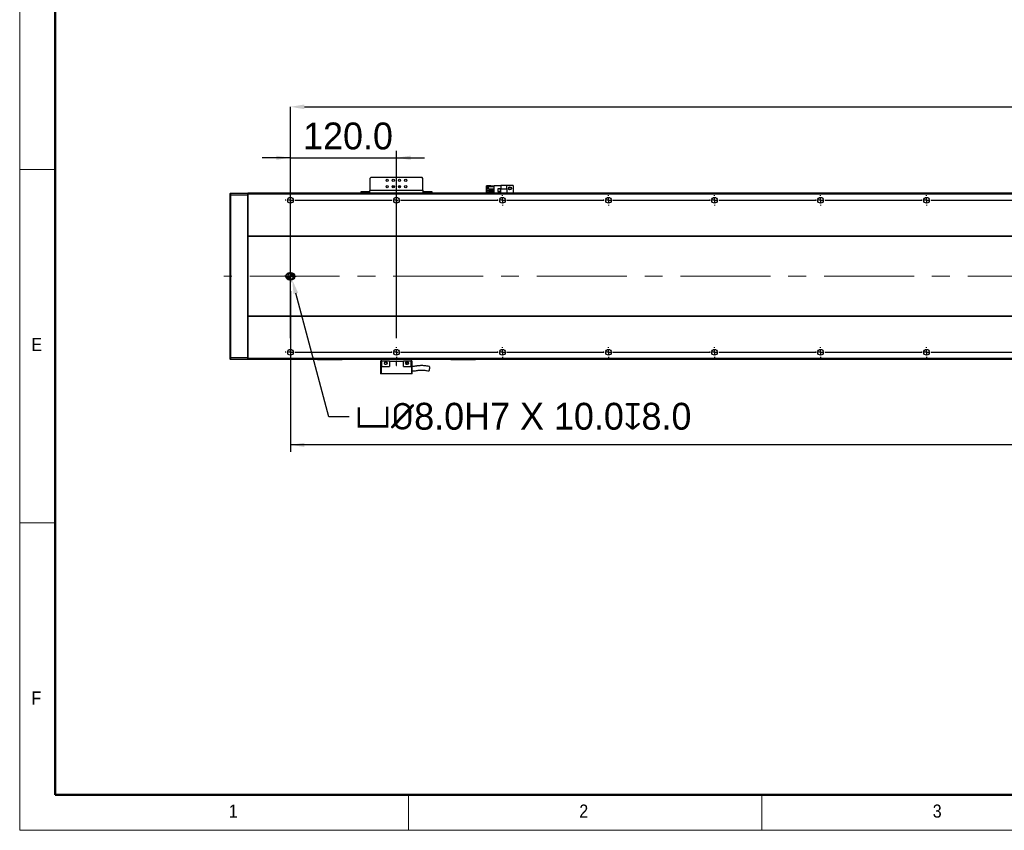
# Model space of a CAD drawing. Header units: millimetres. Extents: x 40 to 3331, y 40 to 2336.
# Tile 1 of 11: x 40 to 1154, y 40 to 957. Entities that reach past the tile are written whole.
import ezdxf

# ---------------------------------------------------------------- set-up
doc = ezdxf.new("R2010")
doc.units = ezdxf.units.MM
doc.header["$LTSCALE"] = 8
doc.header["$PDSIZE"] = -1
doc.linetypes.add('CENTERX2', pattern=[20.32, 12.7, -2.54, 2.54, -2.54])
doc.layers.add('DIMNS', color=7, linetype='Continuous')
doc.styles.add('SLDTEXTSTYLE0', font='Gothic.ttf', dxfattribs={"width": 0.913})
doc.styles.add('SLDTEXTSTYLE7', font='txt')
doc.dimstyles.new('SLDDIMSTYLE0', dxfattribs={"dimtxt": 30.4, "dimasz": 16, "dimexe": 0, "dimexo": 0.0625, "dimgap": 7.6, "dimtad": 2, "dimdec": 1, "dimrnd": 1e-09, "dimzin": 4, "dimdsep": 46, "dimtxsty": 'SLDTEXTSTYLE7', "dimsah": 1, "dimcen": 0.09, "dimadec": 0, "dimazin": 1, "dimtfac": 1, "dimtdec": 1, "dimtmove": 0, "dimatfit": 0, "dimfxl": 0, "dimfrac": 2, "dimtolj": 1, "dimtzin": 12, "dimarcsym": 0})
doc.dimstyles.new('SLDDIMSTYLE1', dxfattribs={"dimtxt": 30.4, "dimasz": 16, "dimexe": 0, "dimexo": 0.0625, "dimgap": 7.6, "dimtad": 2, "dimdec": 1, "dimrnd": 1e-09, "dimzin": 4, "dimdsep": 46, "dimtxsty": 'SLDTEXTSTYLE7', "dimsah": 1, "dimcen": 0.09, "dimadec": 0, "dimazin": 1, "dimtfac": 1, "dimtdec": 1, "dimtofl": 0, "dimtmove": 0, "dimatfit": 3, "dimfxl": 0, "dimfrac": 2, "dimtolj": 1, "dimtzin": 12, "dimarcsym": 0})
doc.dimstyles.new('SLDDIMSTYLE7', dxfattribs={"dimtxt": 30.4, "dimasz": 16, "dimexe": 0, "dimexo": 0.0625, "dimgap": 7.6, "dimtad": 0, "dimtih": 1, "dimtoh": 1, "dimdec": 1, "dimrnd": 1e-09, "dimzin": 4, "dimdsep": 46, "dimtxsty": 'SLDTEXTSTYLE7', "dimsah": 1, "dimcen": 0, "dimadec": 0, "dimazin": 1, "dimtfac": 1, "dimtdec": 1, "dimtofl": 0, "dimtmove": 0, "dimatfit": 3, "dimfxl": 0, "dimfrac": 2, "dimtolj": 1, "dimtzin": 12, "dimarcsym": 0})

# ---------------------------------------------------------------- blocks, each defined once
blk = doc.blocks.new('_D_23')
at = {"layer": 'DIMNS'}
for p, q in [((346.3, 650.3), (346.3, 468.2)), ((2506.3, 656.8), (2506.3, 468.2)), ((2506.3, 476.2), (346.3, 476.2))]:
    blk.add_line(p, q, dxfattribs=at)
for points in [[(346.3, 476.2), (362.3, 473.8), (362.3, 478.6)], [(2506.3, 476.2), (2490.3, 478.6), (2490.3, 473.8)]]:
    blk.add_solid(points, dxfattribs=at)
at = {"layer": 'DIMNS', "insert": (1359.8, 516.1), "char_height": 30.4, "attachment_point": 1, "style": 'SLDTEXTSTYLE7'}
blk.add_mtext('2160.0', dxfattribs=at)
blk = doc.blocks.new('_D_25')
at = {"layer": 'Defpoints', "color": 0}
for p in [(347.3, 667), (348.4, 663.1)]:
    blk.add_point(p, dxfattribs=at)
at = {"layer": 'DIMNS', "color": 0, "lineweight": -2}
for p, q in [((389.9, 508), (352.5, 647.7)), ((412.8, 508), (389.9, 508))]:
    blk.add_line(p, q, dxfattribs=at)
at = {"layer": 'DIMNS', "color": 0}
blk.add_solid([(355.1, 648.3), (349.9, 647), (348.4, 663.1)], dxfattribs=at)
at = {"layer": 'DIMNS', "color": 0, "insert": (419.6, 523.8), "char_height": 30.4, "width": 427.296, "attachment_point": 1, "style": 'SLDTEXTSTYLE7'}
blk.add_mtext('\\A1;{\\fGDT|b0|i0|c134|p2;v\\fISOCPEUR|b0|i0|c134|p34;%%C}8.0H7 X 10.0{\\fGDT|b0|i0|c134|p2;x}8.0', dxfattribs=at)
blk = doc.blocks.new('_D_28')
at = {"layer": 'Defpoints', "color": 0}
for p in [(2506.3, 858.8), (346.3, 758.8), (2506.3, 581)]:
    blk.add_point(p, dxfattribs=at)
at = {"layer": 'DIMNS', "color": 0, "lineweight": -2}
for p, q in [((346.3, 758.9), (346.3, 858.8)), ((362.3, 858.8), (2490.3, 858.8)), ((2506.3, 581), (2506.3, 858.8))]:
    blk.add_line(p, q, dxfattribs=at)
at = {"layer": 'DIMNS', "color": 0}
for points in [[(362.3, 861.4), (362.3, 856.1), (346.3, 858.8)], [(2490.3, 861.4), (2490.3, 856.1), (2506.3, 858.8)]]:
    blk.add_solid(points, dxfattribs=at)
at = {"layer": 'DIMNS', "color": 0, "insert": (1448.2, 904.3), "char_height": 30.4, "attachment_point": 2, "style": 'SLDTEXTSTYLE7'}
blk.add_mtext('\\A1;2160.0=18×120.0（PITCH）', dxfattribs=at)
blk = doc.blocks.new('_D_29')
at = {"layer": 'DIMNS'}
for p, q in [((346.3, 597), (346.3, 809.1)), ((466.3, 597), (466.3, 809.1)), ((346.3, 801.1), (314.3, 801.1)), ((346.3, 801.1), (466.3, 801.1)), ((466.3, 801.1), (498.3, 801.1))]:
    blk.add_line(p, q, dxfattribs=at)
for points in [[(346.3, 801.1), (330.3, 803.5), (330.3, 798.7)], [(466.3, 801.1), (482.3, 798.7), (482.3, 803.5)]]:
    blk.add_solid(points, dxfattribs=at)
at = {"layer": 'DIMNS', "insert": (360.7, 841), "char_height": 30.4, "attachment_point": 1, "style": 'SLDTEXTSTYLE7'}
blk.add_mtext('120.0', dxfattribs=at)
blk = doc.blocks.new('SW_CENTERMARKSYMBOL_8')
at = {"layer": 'DIMNS', "color": 0}
for p, q in [((-125.08, 0), (-125.84, 0)), ((-120, 0), (-122.54, 0)), ((-120, 5.08), (-120, 5.84)), ((-120, 0), (-120, 2.54)), ((-120, 0), (-120, -2.54)), ((-120, 0), (-117.46, 0)), ((-114.92, 0), (-5.08, 0)), ((0, 0), (-2.54, 0)), ((0, 5.08), (0, 5.84)), ((0, 0), (0, 2.54)), ((0, 0), (0, -2.54)), ((0, 0), (2.54, 0)), ((5.08, 0), (114.92, 0)), ((120, 5.08), (120, 5.84)), ((120, 0), (120, 2.54)), ((120, 0), (120, 2.54)), ((240, 5.08), (240, 5.84)), ((240, 0), (240, 2.54)), ((240, 0), (240, 2.54)), ((240, 0), (240, 2.54)), ((360, 5.08), (360, 5.84)), ((360, 0), (360, 2.54)), ((360, 0), (360, 2.54)), ((360, 0), (360, 2.54)), ((360, 0), (360, 2.54)), ((480, 5.08), (480, 5.84)), ((480, 0), (480, 2.54)), ((480, 0), (480, 2.54)), ((480, 0), (480, 2.54)), ((480, 0), (480, 2.54)), ((480, 0), (480, 2.54)), ((600, 5.08), (600, 5.84)), ((600, 0), (600, 2.54)), ((600, 0), (600, 2.54)), ((600, 0), (600, 2.54)), ((600, 0), (600, 2.54)), ((600, 0), (600, 2.54)), ((600, 0), (600, 2.54)), ((114.92, 0), (114.16, 0)), ((120, 0), (117.46, 0)), ((120, 0), (117.46, 0)), ((120, 0), (120, -2.54)), ((120, 0), (122.54, 0)), ((120, 0), (120, -2.54)), ((120, 0), (122.54, 0)), ((120, -5.08), (120, -5.84)), ((125.08, 0), (125.84, 0)), ((125.08, 0), (234.92, 0)), ((234.92, 0), (234.16, 0)), ((240, 0), (237.46, 0)), ((240, 0), (237.46, 0)), ((240, 0), (237.46, 0)), ((240, 0), (240, -2.54)), ((240, 0), (242.54, 0)), ((240, 0), (240, -2.54)), ((240, 0), (242.54, 0)), ((240, 0), (240, -2.54)), ((240, 0), (242.54, 0)), ((240, -5.08), (240, -5.84)), ((245.08, 0), (245.84, 0)), ((245.08, 0), (354.92, 0)), ((354.92, 0), (354.16, 0)), ((360, 0), (357.46, 0)), ((360, 0), (357.46, 0)), ((360, 0), (357.46, 0)), ((360, 0), (357.46, 0)), ((360, 0), (360, -2.54)), ((360, 0), (362.54, 0)), ((360, 0), (360, -2.54)), ((360, 0), (362.54, 0)), ((360, 0), (360, -2.54)), ((360, 0), (362.54, 0)), ((360, 0), (360, -2.54)), ((360, 0), (362.54, 0)), ((360, -5.08), (360, -5.84)), ((365.08, 0), (365.84, 0)), ((365.08, 0), (474.92, 0)), ((474.92, 0), (474.16, 0)), ((480, 0), (477.46, 0)), ((480, 0), (477.46, 0)), ((480, 0), (477.46, 0)), ((480, 0), (477.46, 0)), ((480, 0), (477.46, 0)), ((480, 0), (480, -2.54)), ((480, 0), (482.54, 0)), ((480, 0), (480, -2.54)), ((480, 0), (482.54, 0)), ((480, 0), (480, -2.54)), ((480, 0), (482.54, 0)), ((480, 0), (480, -2.54)), ((480, 0), (482.54, 0)), ((480, 0), (480, -2.54)), ((480, 0), (482.54, 0)), ((480, -5.08), (480, -5.84)), ((485.08, 0), (485.84, 0)), ((485.08, 0), (594.92, 0)), ((594.92, 0), (594.16, 0)), ((600, 0), (597.46, 0)), ((600, 0), (597.46, 0)), ((600, 0), (597.46, 0)), ((600, 0), (597.46, 0)), ((600, 0), (597.46, 0)), ((600, 0), (597.46, 0)), ((600, 0), (600, -2.54)), ((600, 0), (602.54, 0)), ((600, 0), (600, -2.54)), ((600, 0), (602.54, 0)), ((600, 0), (600, -2.54)), ((600, 0), (602.54, 0)), ((600, 0), (600, -2.54)), ((600, 0), (602.54, 0)), ((600, 0), (600, -2.54)), ((600, 0), (602.54, 0)), ((600, 0), (600, -2.54)), ((600, 0), (602.54, 0)), ((600, -5.08), (600, -5.84)), ((605.08, 0), (605.84, 0)), ((605.08, 0), (714.92, 0)), ((-125.08, -172), (-125.84, -172)), ((-120, -172), (-122.54, -172)), ((-120, -172), (-120, -169.46)), ((-120, -172), (-120, -174.54)), ((-120, -172), (-117.46, -172)), ((-120, -177.08), (-120, -177.84)), ((-114.92, -172), (-5.08, -172)), ((0, -172), (-2.54, -172)), ((0, -172), (0, -169.46)), ((0, -172), (0, -174.54)), ((0, -172), (2.54, -172)), ((0, -177.08), (0, -177.84)), ((5.08, -172), (5.84, -172))]:
    blk.add_line(p, q, dxfattribs=at)
blk = doc.blocks.new('SW_CENTERMARKSYMBOL_9')
at = {"layer": 'DIMNS', "color": 0}
for p, q in [((-125.08, 0), (-125.84, 0)), ((-120, 0), (-122.54, 0)), ((-120, 5.08), (-120, 5.84)), ((-120, 0), (-120, 2.54)), ((-120, 0), (-120, -2.54)), ((-120, 0), (-117.46, 0)), ((-114.92, 0), (-5.08, 0)), ((-5.08, 0), (-5.84, 0)), ((0, 0), (-2.54, 0)), ((0, 0), (-2.54, 0)), ((0, 5.08), (0, 5.84)), ((0, 0), (0, 2.54)), ((0, 0), (0, 2.54)), ((0, 0), (0, -2.54)), ((0, 0), (2.54, 0)), ((0, 0), (0, -2.54)), ((0, 0), (2.54, 0)), ((5.08, 0), (5.84, 0)), ((5.08, 0), (114.92, 0)), ((120, 5.08), (120, 5.84)), ((120, 0), (120, 2.54)), ((120, 0), (120, 2.54)), ((120, 0), (120, 2.54)), ((240, 5.08), (240, 5.84)), ((240, 0), (240, 2.54)), ((240, 0), (240, 2.54)), ((240, 0), (240, 2.54)), ((240, 0), (240, 2.54)), ((360, 5.08), (360, 5.84)), ((360, 0), (360, 2.54)), ((360, 0), (360, 2.54)), ((360, 0), (360, 2.54)), ((360, 0), (360, 2.54)), ((360, 0), (360, 2.54)), ((480, 5.08), (480, 5.84)), ((480, 0), (480, 2.54)), ((480, 0), (480, 2.54)), ((480, 0), (480, 2.54)), ((480, 0), (480, 2.54)), ((480, 0), (480, 2.54)), ((480, 0), (480, 2.54)), ((-120, -5.08), (-120, -5.84)), ((0, -5.08), (0, -5.84)), ((114.92, 0), (114.16, 0)), ((120, 0), (117.46, 0)), ((120, 0), (117.46, 0)), ((120, 0), (117.46, 0)), ((120, 0), (120, -2.54)), ((120, 0), (122.54, 0)), ((120, 0), (120, -2.54)), ((120, 0), (122.54, 0)), ((120, 0), (120, -2.54)), ((120, 0), (122.54, 0)), ((120, -5.08), (120, -5.84)), ((125.08, 0), (125.84, 0)), ((125.08, 0), (234.92, 0)), ((234.92, 0), (234.16, 0)), ((240, 0), (237.46, 0)), ((240, 0), (237.46, 0)), ((240, 0), (237.46, 0)), ((240, 0), (237.46, 0)), ((240, 0), (240, -2.54)), ((240, 0), (242.54, 0)), ((240, 0), (240, -2.54)), ((240, 0), (242.54, 0)), ((240, 0), (240, -2.54)), ((240, 0), (242.54, 0)), ((240, 0), (240, -2.54)), ((240, 0), (242.54, 0)), ((240, -5.08), (240, -5.84)), ((245.08, 0), (245.84, 0)), ((245.08, 0), (354.92, 0)), ((354.92, 0), (354.16, 0)), ((360, 0), (357.46, 0)), ((360, 0), (357.46, 0)), ((360, 0), (357.46, 0)), ((360, 0), (357.46, 0)), ((360, 0), (357.46, 0)), ((360, 0), (360, -2.54)), ((360, 0), (362.54, 0)), ((360, 0), (360, -2.54)), ((360, 0), (362.54, 0)), ((360, 0), (360, -2.54)), ((360, 0), (362.54, 0)), ((360, 0), (360, -2.54)), ((360, 0), (362.54, 0)), ((360, 0), (360, -2.54)), ((360, 0), (362.54, 0)), ((360, -5.08), (360, -5.84)), ((365.08, 0), (365.84, 0)), ((365.08, 0), (474.92, 0)), ((474.92, 0), (474.16, 0)), ((480, 0), (477.46, 0)), ((480, 0), (477.46, 0)), ((480, 0), (477.46, 0)), ((480, 0), (477.46, 0)), ((480, 0), (477.46, 0)), ((480, 0), (477.46, 0)), ((480, 0), (480, -2.54)), ((480, 0), (482.54, 0)), ((480, 0), (480, -2.54)), ((480, 0), (482.54, 0)), ((480, 0), (480, -2.54)), ((480, 0), (482.54, 0)), ((480, 0), (480, -2.54)), ((480, 0), (482.54, 0)), ((480, 0), (480, -2.54)), ((480, 0), (482.54, 0)), ((480, 0), (480, -2.54)), ((480, 0), (482.54, 0)), ((480, -5.08), (480, -5.84)), ((485.08, 0), (485.84, 0)), ((485.08, 0), (594.92, 0))]:
    blk.add_line(p, q, dxfattribs=at)
blk = doc.blocks.new('SW_CENTERMARKSYMBOL_12')
at = {"layer": 'DIMNS', "color": 0}
for p, q in [((-5.08, 0), (-6.54, 0)), ((0, 0), (-2.54, 0)), ((0, 5.08), (0, 6.54)), ((0, 0), (0, 2.54)), ((0, 0), (0, -2.54)), ((0, 0), (2.54, 0)), ((5.08, 0), (6.54, 0)), ((0, -5.08), (0, -6.54))]:
    blk.add_line(p, q, dxfattribs=at)
blk = doc.blocks.new('SW_DOWELSYMBOL_4')
at = {"linetype": 'Continuous', "lineweight": 18}
h = blk.add_hatch(color=0, dxfattribs=at)
edge = h.paths.add_edge_path(flags=0)
edge.add_arc((0, 0), 4, 180, 270)
edge.add_line((0, -4), (0, 0))
edge.add_line((0, 0), (-4, 0))
h = blk.add_hatch(color=0, dxfattribs=at)
edge = h.paths.add_edge_path(flags=0)
edge.add_arc((0, 0), 4, 0, 90)
edge.add_line((0, 4), (0, 0))
edge.add_line((0, 0), (4, 0))
at = {"layer": 'DIMNS', "color": 0}
blk.add_circle((0, 0), 4, dxfattribs=at)
blk = doc.blocks.new('SW_DOWELSYMBOL_5')
at = {"linetype": 'Continuous', "lineweight": 18}
h = blk.add_hatch(color=0, dxfattribs=at)
edge = h.paths.add_edge_path(flags=0)
edge.add_arc((0, 0), 4, 180, 270)
edge.add_line((0, -4), (0, 0))
edge.add_line((0, 0), (-4, 0))
h = blk.add_hatch(color=0, dxfattribs=at)
edge = h.paths.add_edge_path(flags=0)
edge.add_arc((0, 0), 4, 0, 90)
edge.add_line((0, 4), (0, 0))
edge.add_line((0, 0), (4, 0))
at = {"layer": 'DIMNS', "color": 0}
blk.add_circle((0, 0), 4, dxfattribs=at)

msp = doc.modelspace()

# ---------------------------------------------------------------- linework, layer by layer
at = {"color": 7, "linetype": 'Continuous', "lineweight": 18}
for p, q in [((40, 2336), (40, 40)), ((80, 2296), (80, 80)), ((40, 788), (80, 788)), ((80, 388), (40, 388)), ((80, 80), (3280, 80)), ((480, 40), (480, 80)), ((880, 80), (880, 40)), ((984, 80), (3280, 80)), ((40, 40), (3320, 40))]:
    msp.add_line(p, q, dxfattribs=at)
at = {"color": 7, "linetype": 'Continuous', "lineweight": 50}
for p, q in [((80, 2296), (80, 80)), ((80, 80), (3280, 80))]:
    msp.add_line(p, q, dxfattribs=at)
at = {"color": 7, "linetype": 'Continuous', "lineweight": 25}
for p, q in [((437.3486907, 778.7713308), (436.3486738, 777.7713288)), ((436.3486738, 777.7713288), (436.3486738, 763.9713336)), ((495.348689, 778.7713308), (437.3486907, 778.7713308)), ((496.3486762, 777.7713288), (495.348689, 778.7713308)), ((496.3486762, 763.9713336), (496.3486762, 777.7713288)), ((568.648693, 769.4713298), (568.3486731, 769.1713322)), ((568.648693, 769.1713322), (568.3486731, 769.1713322)), ((568.3486731, 760.9713275), (568.3486731, 769.1713322)), ((568.7729389, 769.4713298), (568.648693, 769.1713322)), ((568.648693, 769.4713298), (568.7729389, 769.4713298)), ((573.0486781, 769.1713322), (568.648693, 769.1713322)), ((568.648693, 769.1713322), (568.648693, 760.9713275)), ((568.7729389, 769.4713298), (573.0486781, 769.4713298)), ((573.0486781, 768.5313273), (573.0486781, 769.4713298)), ((573.0486781, 769.4713298), (576.8486828, 769.4713298)), ((576.8486828, 760.9713275), (576.8486828, 769.7713274)), ((576.8486828, 769.7713274), (584.398684, 769.7713274)), ((591.348675, 769.7713274), (584.398684, 769.7713274)), ((584.398684, 769.7713274), (584.398684, 765.4713292)), ((591.348675, 765.4713292), (591.348675, 769.7713274)), ((598.3486743, 769.7713274), (591.348675, 769.7713274)), ((598.3486743, 769.7713274), (598.3486743, 760.9713275)), ((278.3486814, 760.6713299), (278.6486716, 760.9713275)), ((278.3486814, 758.8470701), (278.3486814, 760.6713299)), ((278.3486814, 758.8470701), (278.6486716, 758.9713309)), ((278.3486814, 575.0955913), (278.3486814, 758.8470701)), ((278.6486716, 760.9713275), (278.6486716, 758.9713309)), ((278.6486716, 760.9713275), (298.0486722, 760.9713275)), ((278.6486716, 758.9713309), (278.6486716, 574.9713305)), ((298.0486722, 758.9713309), (278.6486716, 758.9713309)), ((298.0486722, 758.9713309), (298.0486722, 760.9713275)), ((298.3486623, 760.6713299), (298.0486722, 760.9713275)), ((298.0486722, 574.9713305), (298.0486722, 758.9713309)), ((298.3486623, 758.8470701), (298.0486722, 758.9713309)), ((2554.3487043, 760.9713275), (298.3486623, 760.9713275)), ((298.3486623, 760.9713275), (298.3486623, 759.9713329)), ((2554.3487043, 759.9713329), (298.3486623, 759.9713329)), ((298.3486623, 759.9713329), (298.3486623, 712.4713298)), ((426.3486833, 760.9713275), (426.3486833, 762.9713315)), ((426.3486833, 762.9713315), (427.3486704, 762.9713315)), ((427.3486704, 762.9713315), (427.3486704, 760.9713275)), ((427.3486704, 762.9713315), (435.3486867, 762.9713315)), ((435.3486867, 762.9713315), (435.3486867, 760.9713275)), ((436.3486738, 762.9713315), (435.3486867, 762.9713315)), ((496.3486762, 763.9713336), (436.3486738, 763.9713336)), ((436.3486738, 760.9713275), (436.3486738, 763.9713336)), ((496.3486762, 763.9713336), (496.3486762, 760.9713275)), ((497.3486931, 762.9713315), (496.3486762, 762.9713315)), ((497.3486931, 762.9713315), (497.3486931, 760.9713275)), ((497.3486931, 762.9713315), (505.3486795, 762.9713315)), ((505.3486795, 760.9713275), (505.3486795, 762.9713315)), ((505.3486795, 762.9713315), (506.3486964, 762.9713315)), ((506.3486964, 762.9713315), (506.3486964, 760.9713275)), ((570.6486971, 768.5313273), (576.8486828, 768.5313273)), ((570.6486971, 766.0313297), (570.6486971, 768.5313273)), ((570.6486971, 766.0313297), (576.8486828, 766.0313297)), ((570.6486971, 763.4913299), (570.6486971, 764.991333)), ((570.6486971, 764.991333), (576.8486828, 764.991333)), ((570.6486971, 763.4913299), (576.8486828, 763.4913299)), ((570.6486971, 762.4513332), (576.8486828, 762.4513332)), ((570.6486971, 760.9713275), (570.6486971, 762.4513332)), ((573.0486781, 764.991333), (573.0486781, 766.0313297)), ((573.0486781, 762.4513332), (573.0486781, 763.4913299)), ((584.1486723, 766.0713319), (580.9486777, 766.0713319)), ((580.9486777, 766.0713319), (580.9486777, 762.8713299)), ((580.9486777, 762.8713299), (584.1486723, 762.8713299)), ((581.0486943, 765.9713302), (581.0486943, 762.9713315)), ((584.0486855, 765.9713302), (581.0486943, 765.9713302)), ((581.0486943, 762.9713315), (584.0486855, 762.9713315)), ((584.0486855, 762.9713315), (584.0486855, 765.9713302)), ((584.1486723, 762.8713299), (584.1486723, 766.0713319)), ((591.348675, 765.4713292), (584.398684, 765.4713292)), ((584.398684, 760.9713275), (584.398684, 765.4713292)), ((591.348675, 765.4713292), (591.348675, 760.9713275)), ((2554.3487043, 712.4713298), (298.3486623, 712.4713298)), ((298.3486623, 712.4713298), (298.3486623, 711.9713288)), ((2554.3487043, 711.9713288), (298.3486623, 711.9713288)), ((298.3486623, 711.9713288), (298.3486623, 621.9713289)), ((347.3486871, 670.9713304), (345.3487129, 670.9713304)), ((345.3487129, 662.9713305), (347.3486871, 662.9713305)), ((2554.3487043, 621.9713289), (298.3486623, 621.9713289)), ((298.3486623, 621.9713289), (298.3486623, 621.4713316)), ((2554.3487043, 621.4713316), (298.3486623, 621.4713316)), ((298.3486623, 621.4713316), (298.3486623, 573.9713285)), ((278.3486814, 573.2713316), (278.3486814, 575.0955913)), ((278.3486814, 575.0955913), (278.6486716, 574.9713305)), ((278.3486814, 573.2713316), (278.6486716, 572.9713339)), ((278.6486716, 574.9713305), (278.6486716, 572.9713339)), ((278.6486716, 574.9713305), (298.0486722, 574.9713305)), ((298.0486722, 572.9713339), (278.6486716, 572.9713339)), ((298.3486623, 575.0955913), (298.0486722, 574.9713305)), ((298.0486722, 572.9713339), (298.0486722, 574.9713305)), ((298.3486623, 573.2713316), (298.0486722, 572.9713339)), ((2554.3487043, 573.9713285), (298.3486623, 573.9713285)), ((298.3486623, 573.9713285), (298.3486623, 572.9713339)), ((2554.3487043, 572.9713339), (298.3486623, 572.9713339)), ((376.8486948, 572.7713305), (376.8486948, 572.9713339)), ((376.8486948, 572.7713305), (377.8486819, 572.7713305)), ((376.8486948, 572.7713305), (377.1486849, 572.4713329)), ((377.9729576, 572.4713329), (377.1486849, 572.4713329)), ((377.8486819, 572.9713339), (377.8486819, 572.7713305)), ((377.8486819, 572.7713305), (403.8487048, 572.7713305)), ((377.9729576, 572.4713329), (377.8486819, 572.7713305)), ((403.7244291, 572.4713329), (377.9729576, 572.4713329)), ((403.7244291, 572.4713329), (403.8487048, 572.7713305)), ((404.5487017, 572.4713329), (403.7244291, 572.4713329)), ((403.8487048, 572.7713305), (403.8487048, 572.9713339)), ((403.8487048, 572.7713305), (404.8486919, 572.7713305)), ((404.5487017, 572.4713329), (404.8486919, 572.7713305)), ((404.8486919, 572.9713339), (404.8486919, 572.7713305)), ((449.5486886, 571.0713316), (448.3486981, 571.0713316)), ((448.3486981, 571.0713316), (448.3486981, 556.6713337)), ((449.3486852, 571.0713316), (449.3486852, 572.9713339)), ((458.3486886, 571.0713316), (449.5486886, 571.0713316)), ((449.5486886, 571.0713316), (449.5486886, 565.0713269)), ((458.3486886, 571.0713316), (466.0986931, 571.0713316)), ((458.3486886, 571.0713316), (458.3486886, 565.0713269)), ((466.5986867, 571.0713316), (466.0986931, 571.0713316)), ((466.0986931, 571.0713316), (466.0986931, 566.3213331)), ((466.5986867, 571.0713316), (474.3486912, 571.0713316)), ((466.5986867, 566.3213331), (466.5986867, 571.0713316)), ((474.3486912, 565.0713269), (474.3486912, 571.0713316)), ((483.1486911, 571.0713316), (474.3486912, 571.0713316)), ((479.3579847, 569.1225503), (479.4892342, 568.7185425)), ((483.1486911, 565.0713269), (483.1486911, 571.0713316)), ((484.3486817, 571.0713316), (483.1486911, 571.0713316)), ((483.3486945, 571.0713316), (483.3486945, 572.9713339)), ((484.3486817, 556.6713337), (484.3486817, 571.0713316)), ((527.8486879, 572.7713305), (527.8486879, 572.9713339)), ((527.8486879, 572.7713305), (528.148678, 572.4713329)), ((527.8486879, 572.7713305), (528.848675, 572.7713305)), ((528.9729507, 572.4713329), (528.148678, 572.4713329)), ((528.848675, 572.9713339), (528.848675, 572.7713305)), ((528.9729507, 572.4713329), (528.848675, 572.7713305)), ((528.848675, 572.7713305), (554.8486979, 572.7713305)), ((554.7244222, 572.4713329), (528.9729507, 572.4713329)), ((554.7244222, 572.4713329), (554.8486979, 572.7713305)), ((555.5486948, 572.4713329), (554.7244222, 572.4713329)), ((554.8486979, 572.7713305), (554.8486979, 572.9713339)), ((554.8486979, 572.7713305), (555.848685, 572.7713305)), ((555.5486948, 572.4713329), (555.848685, 572.7713305)), ((555.848685, 572.9713339), (555.848685, 572.7713305)), ((449.5486886, 565.0713269), (449.3486852, 565.0713269)), ((449.3486852, 556.6713337), (449.3486852, 565.0713269)), ((449.5486886, 565.0713269), (458.3486886, 565.0713269)), ((474.3486912, 565.0713269), (483.1486911, 565.0713269)), ((483.3486945, 565.0713269), (483.1486911, 565.0713269)), ((483.3486945, 565.0713269), (483.3486945, 556.6713337)), ((449.3486852, 556.6713337), (448.3486981, 556.6713337)), ((483.3486945, 556.6713337), (449.3486852, 556.6713337)), ((484.3486817, 556.6713337), (483.3486945, 556.6713337))]:
    msp.add_line(p, q, dxfattribs=at)
at = {"color": 8, "linetype": 'Continuous', "lineweight": 25}
for p, q in [((464.098689, 768.4713278), (461.5986914, 768.4713278)), ((471.0986883, 768.4713278), (468.5986907, 768.4713278))]:
    msp.add_line(p, q, dxfattribs=at)
at = {"color": 7, "linetype": 'Continuous', "lineweight": 25}
for centre, radius in [((455.8486833, 775.4713306), 1.25), ((455.8486833, 768.4713306), 1.25), ((462.8486833, 775.4713306), 1.25), ((462.8486833, 768.4713306), 1.25), ((469.8486833, 775.4713306), 1.25), ((469.8486833, 768.4713306), 1.25), ((476.8486833, 775.4713306), 1.25), ((476.8486833, 768.4713306), 1.25), ((594.8486833, 766.4713306), 1.75), ((594.8486833, 766.4713306), 1.25), ((346.3486833, 752.9713306), 3.3), ((466.3486833, 752.9713306), 3.3), ((586.3486833, 752.9713306), 3.3), ((706.3486833, 752.9713306), 3.3), ((826.3486833, 752.9713306), 3.3), ((946.3486833, 752.9713306), 3.3), ((1066.3486833, 752.9713306), 3.3), ((346.3486833, 580.9713306), 3.3), ((466.3486833, 580.9713306), 3.3), ((586.3486833, 580.9713306), 3.3), ((706.3486833, 580.9713306), 3.3), ((826.3486833, 580.9713306), 3.3), ((946.3486833, 580.9713306), 3.3), ((1066.3486833, 580.9713306), 3.3), ((454.3486833, 568.5713306), 1.6), ((478.3486833, 568.5713306), 1.6)]:
    msp.add_circle(centre, radius, dxfattribs=at)
for centre, radius, start, end in [((594.8486833, 759.4713306), 1.75, 58.9972808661, 121.0027191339), ((345.3486833, 666.9713306), 4, 90, 270), ((347.3486833, 666.9713306), 4, 270, 90), ((466.3486833, 566.3213306), 0.25, 180, 0)]:
    msp.add_arc(centre, radius, start, end, dxfattribs=at)
for points, knots in [([(455.4892153, 568.7185425), (455.5084894, 568.5899812), (455.5472251, 568.3316065), (455.4403542, 567.9414053), (455.2182347, 567.5955805), (454.8823347, 567.329118), (454.4644201, 567.178519), (454.0067973, 567.1712204), (453.571832, 567.3021973), (453.3405288, 567.4843918), (453.2318384, 567.5700057)], [0, 0, 0, 0, 0.1147372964, 0.230591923, 0.3509262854, 0.4758248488, 0.6054507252, 0.7393978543, 0.8775419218, 1, 1, 1, 1]), ([(454.3303222, 569.8708046), (454.4721961, 569.8437663), (454.7553262, 569.7898074), (455.1088798, 569.5371321), (455.288226, 569.288145), (455.3496725, 569.1422427), (455.3579659, 569.1225503)], [0, 0, 0, 0, 0.32231323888, 0.64322344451, 0.95184577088, 1, 1, 1, 1]), ([(478.3486695, 569.7213311), (478.2327015, 569.711122), (478.0007623, 569.6907035), (477.6844535, 569.5304191), (477.4284743, 569.2905082), (477.2561199, 568.9832398), (477.1829793, 568.6391155), (477.2157101, 568.2886724), (477.3514094, 567.9639622), (477.577664, 567.6943957), (477.8739749, 567.5045006), (478.2133981, 567.4115198), (478.5651442, 567.4238888), (478.8970832, 567.5404811), (479.1797437, 567.7507717), (479.3849267, 568.0353467), (479.5033758, 568.3695781), (479.4939481, 568.6022202), (479.4892342, 568.7185425)], [0, 0, 0, 0, 0.0624977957, 0.1249972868, 0.1874966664, 0.2499950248, 0.312495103, 0.3749940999, 0.4374955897, 0.4999943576, 0.5624959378, 0.6249971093, 0.6874980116, 0.7499974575, 0.8124992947, 0.8749995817, 0.9374991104, 1, 1, 1, 1]), ([(479.4892342, 568.7185425), (479.5084956, 568.589981), (479.547206, 568.3316051), (479.4403455, 567.9414054), (479.2182231, 567.5955805), (478.8823239, 567.329118), (478.4644091, 567.178519), (478.0067863, 567.1712204), (477.5718211, 567.3021973), (477.3405178, 567.4843918), (477.2318275, 567.5700057)], [0, 0, 0, 0, 0.1147366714, 0.2305913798, 0.3509258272, 0.4758244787, 0.6054504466, 0.7393976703, 0.8775418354, 1, 1, 1, 1]), ([(478.3303113, 569.8708046), (478.472195, 569.843769), (478.7553272, 569.7898189), (479.1088928, 569.5371303), (479.2881665, 569.2881197), (479.3496808, 569.1422425), (479.3579847, 569.1225503)], [0, 0, 0, 0, 0.3223309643, 0.6432188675, 0.9518374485, 1, 1, 1, 1]), ([(503.6612422, 564.8635674), (502.6911713, 565.0184481), (500.8803402, 565.3075639), (498.4115689, 565.6912428), (496.3529073, 565.859996), (494.4990217, 565.8988855), (492.4663491, 565.8181663), (490.6350101, 565.6113673), (489.1243414, 565.3939219), (488.1146104, 565.2428611), (487.0720433, 565.0913444), (486.0092286, 564.9725153), (485.0913793, 564.8950455), (484.5420974, 564.9284052), (484.3486817, 564.9401519)], [0, 0, 0, 0, 0.1557751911, 0.2907854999, 0.3967691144, 0.4749909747, 0.5735889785, 0.7047468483, 0.7546884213, 0.8070862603, 0.8612074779, 0.915954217, 0.9704053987, 1, 1, 1, 1]), ([(484.3486817, 559.9549461), (484.5838403, 559.9465301), (485.3016588, 559.9208405), (486.4469889, 560.0090119), (488.1284413, 560.20216), (489.8276785, 560.4707901), (491.5044717, 560.7007346), (492.9526107, 560.8460362), (494.6392775, 560.9316277), (496.5495943, 560.8687186), (498.5874803, 560.644507), (500.6970511, 560.2871704), (502.2440978, 560.0497603), (503.0904681, 559.9198762)], [0, 0, 0, 0, 0.0368682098, 0.112539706, 0.1785183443, 0.3028051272, 0.3842704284, 0.444529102, 0.530287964, 0.6473399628, 0.7447474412, 0.8603544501, 1, 1, 1, 1]), ([(503.096071, 559.9645648), (503.1305961, 559.9506012), (503.228644, 559.9109461), (503.4213477, 560.1777524), (503.6358028, 560.6763077), (503.823508, 561.3729408), (503.9636642, 562.1794089), (504.0412129, 563.0185924), (504.0453236, 563.7985891), (503.9719027, 564.4146774), (503.8399703, 564.802939), (503.7170236, 564.8333342), (503.6610336, 564.8471761)], [0, 0, 0, 0, 0.0574058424, 0.1630267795, 0.2664668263, 0.369977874, 0.4747887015, 0.5815855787, 0.6902317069, 0.7997763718, 0.9088180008, 1, 1, 1, 1])]:
    msp.add_open_spline(points, degree=3, knots=knots, dxfattribs=at)
at = {"layer": 'DIMNS', "linetype": 'CENTERX2', "lineweight": 18}
msp.add_line((2515.1486833, 666.9713306), (270.8585861, 666.9713306), dxfattribs=at)

# ---------------------------------------------------------------- block references
at = {"layer": 'DIMNS'}
for name, p in [('SW_CENTERMARKSYMBOL_8', (466.3486833, 752.9713306)), ('SW_CENTERMARKSYMBOL_12', (346.3486833, 666.9713306)), ('SW_DOWELSYMBOL_4', (345.3486833, 666.9713306)), ('SW_DOWELSYMBOL_5', (347.3486833, 666.9713306)), ('SW_CENTERMARKSYMBOL_9', (586.3486833, 580.9713306))]:
    msp.add_blockref(name, p, dxfattribs=at)

# ---------------------------------------------------------------- texts
at = {"color": 7, "linetype": 'Continuous', "lineweight": 0, "char_height": 14.8166667, "attachment_point": 1, "style": 'SLDTEXTSTYLE0'}
for s, insert in [('E', (53.3333333, 597.1704528)), ('F', (53.3333333, 197.1704528)), ('1', (276.6666667, 69.1704848)), ('2', (673.3333333, 69.1704848)), ('3', (1073.3333333, 69.1704848))]:
    msp.add_mtext(s, dxfattribs=dict(at, insert=insert))

# ---------------------------------------------------------------- dimensions: what is measured, and where the dimension line sits
at = {"layer": 'DIMNS'}
dim = msp.add_linear_dim(base=(2506.3486833, 858.7713306), p1=(346.3486833, 758.8113306), p2=(2506.3486833, 580.9713306), text='<>=18×120.0（PITCH）', dimstyle='SLDDIMSTYLE1', dxfattribs=at)
dim.commit()
dim.dimension.update_dxf_attribs({"geometry": '_D_28', "text_midpoint": (1448.1695869, 858.7713306), "dimtype": 160})
for base, p1, p2, dimstyle, picture, middle in [((466.3486833, 801.1404106), (346.3486833, 586.8113306), (466.3486833, 586.8113306), 'SLDDIMSTYLE0', '_D_29', (409.132211, 801.1404106)), ((346.3486833, 476.1712275), (2506.3486833, 666.9713306), (346.3486833, 660.4313306), 'SLDDIMSTYLE1', '_D_23', (1419.2469053, 476.1712275))]:
    dim = msp.add_linear_dim(base=base, p1=p1, p2=p2, dimstyle=dimstyle, dxfattribs=at)
    dim.commit()
    dim.dimension.update_dxf_attribs({"geometry": picture, "text_midpoint": middle, "dimtype": 160})
dim = msp.add_radius_dim(center=(347.3486833, 666.9713306), mpoint=(348.3839595, 663.1076273), text='{\\fGDT|b0|i0|c134|p2;v\\fISOCPEUR|b0|i0|c134|p34;%%C}8.0H7 X 10.0{\\fGDT|b0|i0|c134|p2;x}8.0', dimstyle='SLDDIMSTYLE7', override={"dimpost": '<>'}, dxfattribs=at)
dim.commit()
dim.dimension.update_dxf_attribs({"geometry": '_D_25', "text_midpoint": (633.2036078, 508.0046521), "dimtype": 164})

doc.saveas('drawing.dxf')
